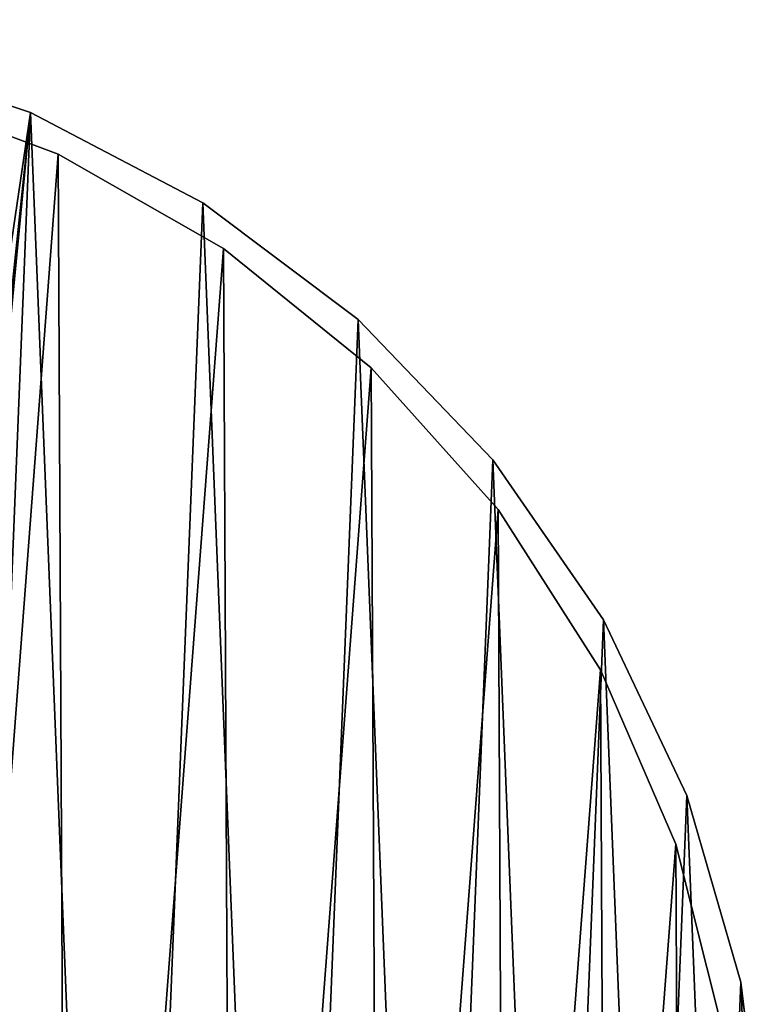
# Model space of a CAD drawing. Extents: x 80 to 596, y 77 to 1633.
# Tile 184 of 256: x 433 to 586, y 376 to 578. Entities that reach past the tile are written whole.
import ezdxf

# ---------------------------------------------------------------- set-up
doc = ezdxf.new("R2010")
doc.units = 0
doc.header["$LTSCALE"] = 25.4
doc.layers.get('0').update_dxf_attribs({"color": 13, "linetype": 'CONTINUOUS'})

# ---------------------------------------------------------------- blocks, each defined once
blk = doc.blocks.new('CADILLAC-III-8190-7988-799')
at = {"color": 7}
for p, q in [((59.35, 571.66, 1411.12), (97.21, 559.02, 1411.12)), ((97.21, 559.02, 1411.32), (59.35, 571.66, 1411.32)), ((97.21, 559.02, 1411.32), (59.35, 571.66, 1411.32)), ((59.35, 571.66, 1411.12), (97.21, 559.02, 1411.12)), ((102.89, 550.46, 1555.79), (66.33, 564.12, 1555.79)), ((102.89, 550.46, 1555.39), (66.33, 564.12, 1555.39)), ((102.89, 550.46, 1555.79), (66.33, 564.12, 1555.79)), ((102.89, 550.46, 1555.39), (66.33, 564.12, 1555.39)), ((97.21, 559.02, 1411.12), (132.55, 540.47, 1411.12)), ((132.55, 540.47, 1411.32), (97.21, 559.02, 1411.32)), ((97.21, 559.02, 1411.32), (97.21, 559.02, 1411.12)), ((132.55, 540.47, 1411.32), (97.21, 559.02, 1411.32)), ((97.21, 559.02, 1411.12), (132.55, 540.47, 1411.12)), ((97.21, 559.02, 1411.32), (97.21, 559.02, 1411.12)), ((136.78, 531.11, 1555.79), (102.89, 550.46, 1555.79)), ((136.78, 531.11, 1555.39), (102.89, 550.46, 1555.39)), ((102.89, 550.46, 1555.39), (102.89, 550.46, 1555.79)), ((136.78, 531.11, 1555.79), (102.89, 550.46, 1555.79)), ((102.89, 550.46, 1555.39), (102.89, 550.46, 1555.79)), ((136.78, 531.11, 1555.39), (102.89, 550.46, 1555.39)), ((132.55, 540.47, 1411.12), (164.45, 516.5, 1411.12)), ((164.45, 516.5, 1411.32), (132.55, 540.47, 1411.32)), ((132.55, 540.47, 1411.32), (132.55, 540.47, 1411.12)), ((164.45, 516.5, 1411.32), (132.55, 540.47, 1411.32)), ((132.55, 540.47, 1411.12), (164.45, 516.5, 1411.12)), ((132.55, 540.47, 1411.32), (132.55, 540.47, 1411.12)), ((167.13, 506.58, 1555.79), (136.78, 531.11, 1555.79)), ((167.13, 506.58, 1555.39), (136.78, 531.11, 1555.39)), ((136.78, 531.11, 1555.39), (136.78, 531.11, 1555.79)), ((167.13, 506.58, 1555.79), (136.78, 531.11, 1555.79)), ((136.78, 531.11, 1555.39), (136.78, 531.11, 1555.79)), ((167.13, 506.58, 1555.39), (136.78, 531.11, 1555.39)), ((164.45, 516.5, 1411.12), (192.1, 487.71, 1411.12)), ((192.1, 487.71, 1411.32), (164.45, 516.5, 1411.32)), ((164.45, 516.5, 1411.32), (164.45, 516.5, 1411.12)), ((192.1, 487.71, 1411.32), (164.45, 516.5, 1411.32)), ((164.45, 516.5, 1411.12), (192.1, 487.71, 1411.12)), ((164.45, 516.5, 1411.32), (164.45, 516.5, 1411.12)), ((193.15, 477.49, 1555.79), (167.13, 506.58, 1555.79)), ((193.15, 477.49, 1555.39), (167.13, 506.58, 1555.39)), ((167.13, 506.58, 1555.39), (167.13, 506.58, 1555.79)), ((193.15, 477.49, 1555.79), (167.13, 506.58, 1555.79)), ((167.13, 506.58, 1555.39), (167.13, 506.58, 1555.79)), ((193.15, 477.49, 1555.39), (167.13, 506.58, 1555.39)), ((192.1, 487.71, 1411.12), (214.77, 454.87, 1411.12)), ((214.77, 454.87, 1411.32), (192.1, 487.71, 1411.32)), ((192.1, 487.71, 1411.32), (192.1, 487.71, 1411.12)), ((214.77, 454.87, 1411.32), (192.1, 487.71, 1411.32)), ((192.1, 487.71, 1411.12), (214.77, 454.87, 1411.12)), ((192.1, 487.71, 1411.32), (192.1, 487.71, 1411.12)), ((214.17, 444.61, 1555.79), (193.15, 477.49, 1555.79)), ((214.17, 444.61, 1555.39), (193.15, 477.49, 1555.39)), ((193.15, 477.49, 1555.39), (193.15, 477.49, 1555.79)), ((214.17, 444.61, 1555.79), (193.15, 477.49, 1555.79)), ((193.15, 477.49, 1555.39), (193.15, 477.49, 1555.79)), ((214.17, 444.61, 1555.39), (193.15, 477.49, 1555.39)), ((214.77, 454.87, 1411.12), (231.88, 418.81, 1411.12)), ((231.88, 418.81, 1411.32), (214.77, 454.87, 1411.32)), ((214.77, 454.87, 1411.32), (214.77, 454.87, 1411.12)), ((231.88, 418.81, 1411.32), (214.77, 454.87, 1411.32)), ((214.77, 454.87, 1411.12), (231.88, 418.81, 1411.12)), ((214.77, 454.87, 1411.32), (214.77, 454.87, 1411.12)), ((229.64, 408.78, 1555.79), (214.17, 444.61, 1555.79)), ((229.64, 408.78, 1555.39), (214.17, 444.61, 1555.39)), ((214.17, 444.61, 1555.39), (214.17, 444.61, 1555.79)), ((229.64, 408.78, 1555.79), (214.17, 444.61, 1555.79)), ((214.17, 444.61, 1555.39), (214.17, 444.61, 1555.79)), ((229.64, 408.78, 1555.39), (214.17, 444.61, 1555.39)), ((231.88, 418.81, 1411.12), (242.99, 380.47, 1411.12)), ((242.99, 380.47, 1411.32), (231.88, 418.81, 1411.32)), ((231.88, 418.81, 1411.32), (231.88, 418.81, 1411.12)), ((242.99, 380.47, 1411.32), (231.88, 418.81, 1411.32)), ((231.88, 418.81, 1411.12), (242.99, 380.47, 1411.12)), ((231.88, 418.81, 1411.32), (231.88, 418.81, 1411.12)), ((239.17, 370.94, 1555.79), (229.64, 408.78, 1555.79)), ((239.17, 370.94, 1555.39), (229.64, 408.78, 1555.39)), ((229.64, 408.78, 1555.39), (229.64, 408.78, 1555.79)), ((239.17, 370.94, 1555.79), (229.64, 408.78, 1555.79)), ((229.64, 408.78, 1555.39), (229.64, 408.78, 1555.79)), ((239.17, 370.94, 1555.39), (229.64, 408.78, 1555.39)), ((242.99, 380.47, 1411.12), (247.8, 340.85, 1411.12)), ((247.8, 340.85, 1411.32), (242.99, 380.47, 1411.32)), ((242.99, 380.47, 1411.32), (242.99, 380.47, 1411.12)), ((247.8, 340.85, 1411.32), (242.99, 380.47, 1411.32)), ((242.99, 380.47, 1411.12), (247.8, 340.85, 1411.12)), ((242.99, 380.47, 1411.32), (242.99, 380.47, 1411.12))]:
    blk.add_line(p, q, dxfattribs=at)
mesh = blk.add_polyface(dxfattribs=at)
corners = [(-242.99, 380.47, 1411.12), (-246.19, 300.97, 1411.12), (-247.8, 340.85, 1411.12), (-238.21, 261.87, 1411.12), (-231.88, 418.81, 1411.12), (-224.06, 224.55, 1411.12), (-214.77, 454.87, 1411.12), (-204.1, 189.99, 1411.12), (-192.1, 487.71, 1411.12), (-178.86, 159.07, 1411.12), (-164.45, 516.5, 1411.12), (-148.98, 132.6, 1411.12), (-132.55, 540.47, 1411.12), (-115.25, 111.27, 1411.12), (-97.21, 559.02, 1411.12), (-78.53, 95.63, 1411.12), (-74.24, 341.54, 1411.12), (-59.35, 571.66, 1411.12), (-68.22, 362.02, 1411.12), (-56.68, 379.98, 1411.12), (-19.96, 578.06, 1411.12), (-40.55, 393.96, 1411.12), (-21.13, 402.83, 1411.12), (0, 405.87, 1411.12), (19.96, 578.06, 1411.12), (21.13, 402.83, 1411.12), (59.35, 571.66, 1411.12), (40.55, 393.96, 1411.12), (56.68, 379.98, 1411.12), (68.22, 362.02, 1411.12), (97.21, 559.02, 1411.12), (74.24, 341.54, 1411.12), (74.24, 320.19, 1411.12), (78.53, 95.63, 1411.12), (115.25, 111.27, 1411.12), (132.55, 540.47, 1411.12), (148.98, 132.6, 1411.12), (164.45, 516.5, 1411.12), (178.86, 159.07, 1411.12), (192.1, 487.71, 1411.12), (204.1, 189.99, 1411.12), (214.77, 454.87, 1411.12), (224.06, 224.55, 1411.12), (231.88, 418.81, 1411.12), (238.21, 261.87, 1411.12), (242.99, 380.47, 1411.12), (246.19, 300.97, 1411.12), (247.8, 340.85, 1411.12), (-74.24, 320.19, 1411.12), (-39.78, 86.08, 1411.12), (-68.22, 299.71, 1411.12), (-56.68, 281.75, 1411.12), (-40.55, 267.77, 1411.12), (-21.13, 258.9, 1411.12), (0, 82.87, 1411.12), (0, 255.87, 1411.12), (21.13, 258.9, 1411.12), (39.78, 86.08, 1411.12), (40.55, 267.77, 1411.12), (56.68, 281.75, 1411.12), (68.22, 299.71, 1411.12)]
mesh.append_faces([[corners[k] for k in face] for face in [(0, 1, 2), (46, 45, 47)]], dxfattribs={"vtx0": -1, "color": 7})
mesh.append_faces([[corners[k] for k in face] for face in [(1, 0, 3), (3, 4, 5), (5, 6, 7), (7, 8, 9), (9, 10, 11), (11, 12, 13), (13, 14, 15), (16, 17, 18), (18, 17, 19), (19, 20, 21), (21, 20, 22), (22, 20, 23), (23, 24, 25), (25, 26, 27), (27, 26, 28), (28, 26, 29), (29, 30, 31), (31, 30, 32), (33, 30, 34), (34, 35, 36), (36, 37, 38), (38, 39, 40), (40, 41, 42), (42, 43, 44), (44, 45, 46), (15, 48, 49), (48, 15, 16), (49, 53, 54), (54, 56, 57), (57, 58, 33)]], dxfattribs={"vtx0": -1, "vtx1": -1, "color": 7})
mesh.append_faces([[corners[k] for k in face] for face in [(15, 14, 16), (32, 30, 33)]], dxfattribs={"vtx0": -1, "vtx1": -1, "vtx2": -1, "color": 7})
mesh.append_faces([[corners[k] for k in face] for face in [(3, 0, 4), (5, 4, 6), (7, 6, 8), (9, 8, 10), (11, 10, 12), (13, 12, 14), (16, 14, 17), (19, 17, 20), (23, 20, 24), (25, 24, 26), (29, 26, 30), (34, 30, 35), (36, 35, 37), (38, 37, 39), (40, 39, 41), (42, 41, 43), (44, 43, 45), (49, 48, 50), (49, 50, 51), (49, 51, 52), (49, 52, 53), (54, 53, 55), (54, 55, 56), (57, 56, 58), (33, 58, 59), (33, 59, 60), (33, 60, 32)]], dxfattribs={"vtx0": -1, "vtx2": -1, "color": 7})
mesh = blk.add_polyface(dxfattribs=at)
corners = [(-39.78, 86.08, 1411.32), (-74.24, 320.19, 1411.32), (-78.53, 95.63, 1411.32), (-68.22, 299.71, 1411.32), (-56.68, 281.75, 1411.32), (-40.55, 267.77, 1411.32), (-21.13, 258.9, 1411.32), (0, 82.87, 1411.32), (0, 255.87, 1411.32), (39.78, 86.08, 1411.32), (21.13, 258.9, 1411.32), (40.55, 267.77, 1411.32), (78.53, 95.63, 1411.32), (56.68, 281.75, 1411.32), (68.22, 299.71, 1411.32), (74.24, 320.19, 1411.32), (74.24, 341.54, 1411.32), (-246.19, 300.97, 1411.32), (-242.99, 380.47, 1411.32), (-247.8, 340.85, 1411.32), (-238.21, 261.87, 1411.32), (-231.88, 418.81, 1411.32), (-224.06, 224.55, 1411.32), (-214.77, 454.87, 1411.32), (-204.1, 189.99, 1411.32), (-192.1, 487.71, 1411.32), (-178.86, 159.07, 1411.32), (-164.45, 516.5, 1411.32), (-148.98, 132.6, 1411.32), (-132.55, 540.47, 1411.32), (-115.25, 111.27, 1411.32), (-97.21, 559.02, 1411.32), (-74.24, 341.54, 1411.32), (-59.35, 571.66, 1411.32), (-68.22, 362.02, 1411.32), (-56.68, 379.98, 1411.32), (-19.96, 578.06, 1411.32), (-40.55, 393.96, 1411.32), (-21.13, 402.83, 1411.32), (0, 405.87, 1411.32), (19.96, 578.06, 1411.32), (21.13, 402.83, 1411.32), (59.35, 571.66, 1411.32), (40.55, 393.96, 1411.32), (56.68, 379.98, 1411.32), (68.22, 362.02, 1411.32), (97.21, 559.02, 1411.32), (115.25, 111.27, 1411.32), (132.55, 540.47, 1411.32), (148.98, 132.6, 1411.32), (164.45, 516.5, 1411.32), (178.86, 159.07, 1411.32), (192.1, 487.71, 1411.32), (204.1, 189.99, 1411.32), (214.77, 454.87, 1411.32), (224.06, 224.55, 1411.32), (231.88, 418.81, 1411.32), (238.21, 261.87, 1411.32), (242.99, 380.47, 1411.32), (246.19, 300.97, 1411.32), (247.8, 340.85, 1411.32)]
mesh.append_faces([[corners[k] for k in face] for face in [(17, 18, 19), (58, 59, 60)]], dxfattribs={"vtx0": -1, "color": 7})
mesh.append_faces([[corners[k] for k in face] for face in [(0, 1, 2), (1, 0, 3), (3, 0, 4), (4, 0, 5), (5, 0, 6), (6, 7, 8), (8, 9, 10), (10, 9, 11), (11, 12, 13), (13, 12, 14), (14, 12, 15), (15, 12, 16), (18, 20, 21), (21, 22, 23), (23, 24, 25), (25, 26, 27), (27, 28, 29), (29, 30, 31), (31, 32, 33), (32, 2, 1), (33, 35, 36), (36, 39, 40), (40, 41, 42), (42, 45, 46), (46, 47, 48), (48, 49, 50), (50, 51, 52), (52, 53, 54), (54, 55, 56), (56, 57, 58)]], dxfattribs={"vtx0": -1, "vtx1": -1, "color": 7})
mesh.append_faces([[corners[k] for k in face] for face in [(31, 2, 32), (46, 16, 12)]], dxfattribs={"vtx0": -1, "vtx1": -1, "vtx2": -1, "color": 7})
mesh.append_faces([[corners[k] for k in face] for face in [(6, 0, 7), (8, 7, 9), (11, 9, 12), (18, 17, 20), (21, 20, 22), (23, 22, 24), (25, 24, 26), (27, 26, 28), (29, 28, 30), (31, 30, 2), (33, 32, 34), (33, 34, 35), (36, 35, 37), (36, 37, 38), (36, 38, 39), (40, 39, 41), (42, 41, 43), (42, 43, 44), (42, 44, 45), (46, 45, 16), (46, 12, 47), (48, 47, 49), (50, 49, 51), (52, 51, 53), (54, 53, 55), (56, 55, 57), (58, 57, 59)]], dxfattribs={"vtx0": -1, "vtx2": -1, "color": 7})
mesh = blk.add_polyface(dxfattribs=at)
corners = [(-241.62, 310.17, 1555.79), (-235.73, 387.75, 1555.79), (-241.81, 349.2, 1555.79), (-235.17, 271.68, 1555.79), (-223.56, 424.83, 1555.79), (-222.63, 234.72, 1555.79), (-205.59, 459.47, 1555.79), (-204.32, 200.26, 1555.79), (-182.3, 490.78, 1555.79), (-180.73, 169.17, 1555.79), (-154.28, 517.96, 1555.79), (-152.45, 142.28, 1555.79), (-122.28, 540.28, 1555.79), (-120.22, 120.26, 1555.79), (-87.1, 557.18, 1555.79), (-84.88, 103.71, 1555.79), (-49.67, 568.22, 1555.79), (-47.34, 93.03, 1555.79), (-10.95, 573.12, 1555.79), (-8.58, 88.52, 1555.79), (28.05, 571.74, 1555.79), (30.41, 90.28, 1555.79), (66.33, 564.12, 1555.79), (68.61, 98.27, 1555.79), (102.89, 550.46, 1555.79), (105.03, 112.29, 1555.79), (136.78, 531.11, 1555.79), (138.73, 131.97, 1555.79), (167.13, 506.58, 1555.79), (168.84, 156.8, 1555.79), (193.15, 477.49, 1555.79), (194.57, 186.14, 1555.79), (214.17, 444.61, 1555.79), (215.27, 219.22, 1555.79), (229.64, 408.78, 1555.79), (230.39, 255.2, 1555.79), (239.17, 370.94, 1555.79), (239.55, 293.14, 1555.79), (242.5, 332.05, 1555.79)]
mesh.append_faces([[corners[k] for k in face] for face in [(0, 1, 2), (36, 37, 38)]], dxfattribs={"vtx0": -1, "color": 7})
mesh.append_faces([[corners[k] for k in face] for face in [(1, 3, 4), (4, 5, 6), (6, 7, 8), (8, 9, 10), (10, 11, 12), (12, 13, 14), (14, 15, 16), (16, 17, 18), (18, 19, 20), (20, 21, 22), (22, 23, 24), (24, 25, 26), (26, 27, 28), (28, 29, 30), (30, 31, 32), (32, 33, 34), (34, 35, 36)]], dxfattribs={"vtx0": -1, "vtx1": -1, "color": 7})
mesh.append_faces([[corners[k] for k in face] for face in [(1, 0, 3), (4, 3, 5), (6, 5, 7), (8, 7, 9), (10, 9, 11), (12, 11, 13), (14, 13, 15), (16, 15, 17), (18, 17, 19), (20, 19, 21), (22, 21, 23), (24, 23, 25), (26, 25, 27), (28, 27, 29), (30, 29, 31), (32, 31, 33), (34, 33, 35), (36, 35, 37)]], dxfattribs={"vtx0": -1, "vtx2": -1, "color": 7})
mesh = blk.add_polyface(dxfattribs=at)
corners = [(-235.73, 387.75, 1555.39), (-241.62, 310.17, 1555.39), (-241.81, 349.2, 1555.39), (-235.17, 271.68, 1555.39), (-223.56, 424.83, 1555.39), (-222.63, 234.72, 1555.39), (-205.59, 459.47, 1555.39), (-204.32, 200.26, 1555.39), (-182.3, 490.78, 1555.39), (-180.73, 169.17, 1555.39), (-154.28, 517.96, 1555.39), (-152.45, 142.28, 1555.39), (-122.28, 540.28, 1555.39), (-120.22, 120.26, 1555.39), (-87.1, 557.18, 1555.39), (-84.88, 103.71, 1555.39), (-49.67, 568.22, 1555.39), (-47.34, 93.03, 1555.39), (-10.95, 573.12, 1555.39), (-8.58, 88.52, 1555.39), (28.05, 571.74, 1555.39), (30.41, 90.28, 1555.39), (66.33, 564.12, 1555.39), (68.61, 98.27, 1555.39), (102.89, 550.46, 1555.39), (105.03, 112.29, 1555.39), (136.78, 531.11, 1555.39), (138.73, 131.97, 1555.39), (167.13, 506.58, 1555.39), (168.84, 156.8, 1555.39), (193.15, 477.49, 1555.39), (194.57, 186.14, 1555.39), (214.17, 444.61, 1555.39), (215.27, 219.22, 1555.39), (229.64, 408.78, 1555.39), (230.39, 255.2, 1555.39), (239.17, 370.94, 1555.39), (239.55, 293.14, 1555.39), (242.5, 332.05, 1555.39)]
mesh.append_faces([[corners[k] for k in face] for face in [(0, 1, 2), (37, 36, 38)]], dxfattribs={"vtx0": -1, "color": 7})
mesh.append_faces([[corners[k] for k in face] for face in [(1, 0, 3), (3, 4, 5), (5, 6, 7), (7, 8, 9), (9, 10, 11), (11, 12, 13), (13, 14, 15), (15, 16, 17), (17, 18, 19), (19, 20, 21), (21, 22, 23), (23, 24, 25), (25, 26, 27), (27, 28, 29), (29, 30, 31), (31, 32, 33), (33, 34, 35), (35, 36, 37)]], dxfattribs={"vtx0": -1, "vtx1": -1, "color": 7})
mesh.append_faces([[corners[k] for k in face] for face in [(3, 0, 4), (5, 4, 6), (7, 6, 8), (9, 8, 10), (11, 10, 12), (13, 12, 14), (15, 14, 16), (17, 16, 18), (19, 18, 20), (21, 20, 22), (23, 22, 24), (25, 24, 26), (27, 26, 28), (29, 28, 30), (31, 30, 32), (33, 32, 34), (35, 34, 36)]], dxfattribs={"vtx0": -1, "vtx2": -1, "color": 7})
mesh = blk.add_polyface(dxfattribs=at)
corners = [(59.35, 571.66, 1411.32), (97.21, 559.02, 1411.12), (59.35, 571.66, 1411.12), (97.21, 559.02, 1411.32)]
mesh.append_faces([[corners[k] for k in face] for face in [(0, 1, 2), (1, 0, 3)]], dxfattribs={"vtx0": -1, "color": 7})
mesh = blk.add_polyface(dxfattribs=at)
corners = [(66.33, 564.12, 1555.79), (102.89, 550.46, 1555.39), (66.33, 564.12, 1555.39), (102.89, 550.46, 1555.79)]
mesh.append_faces([[corners[k] for k in face] for face in [(0, 1, 2), (1, 0, 3)]], dxfattribs={"vtx0": -1, "color": 7})
mesh = blk.add_polyface(dxfattribs=at)
corners = [(97.21, 559.02, 1411.32), (132.55, 540.47, 1411.12), (97.21, 559.02, 1411.12), (132.55, 540.47, 1411.32)]
mesh.append_faces([[corners[k] for k in face] for face in [(0, 1, 2), (1, 0, 3)]], dxfattribs={"vtx0": -1, "color": 7})
mesh = blk.add_polyface(dxfattribs=at)
corners = [(102.89, 550.46, 1555.79), (136.78, 531.11, 1555.39), (102.89, 550.46, 1555.39), (136.78, 531.11, 1555.79)]
mesh.append_faces([[corners[k] for k in face] for face in [(0, 1, 2), (1, 0, 3)]], dxfattribs={"vtx0": -1, "color": 7})
mesh = blk.add_polyface(dxfattribs=at)
corners = [(132.55, 540.47, 1411.32), (164.45, 516.5, 1411.12), (132.55, 540.47, 1411.12), (164.45, 516.5, 1411.32)]
mesh.append_faces([[corners[k] for k in face] for face in [(0, 1, 2), (1, 0, 3)]], dxfattribs={"vtx0": -1, "color": 7})
mesh = blk.add_polyface(dxfattribs=at)
corners = [(136.78, 531.11, 1555.79), (167.13, 506.58, 1555.39), (136.78, 531.11, 1555.39), (167.13, 506.58, 1555.79)]
mesh.append_faces([[corners[k] for k in face] for face in [(0, 1, 2), (1, 0, 3)]], dxfattribs={"vtx0": -1, "color": 7})
mesh = blk.add_polyface(dxfattribs=at)
corners = [(164.45, 516.5, 1411.12), (192.1, 487.71, 1411.32), (192.1, 487.71, 1411.12), (164.45, 516.5, 1411.32)]
mesh.append_faces([[corners[k] for k in face] for face in [(0, 1, 2), (1, 0, 3)]], dxfattribs={"vtx0": -1, "color": 7})
mesh = blk.add_polyface(dxfattribs=at)
corners = [(167.13, 506.58, 1555.39), (193.15, 477.49, 1555.79), (193.15, 477.49, 1555.39), (167.13, 506.58, 1555.79)]
mesh.append_faces([[corners[k] for k in face] for face in [(0, 1, 2), (1, 0, 3)]], dxfattribs={"vtx0": -1, "color": 7})
mesh = blk.add_polyface(dxfattribs=at)
corners = [(192.1, 487.71, 1411.12), (214.77, 454.87, 1411.32), (214.77, 454.87, 1411.12), (192.1, 487.71, 1411.32)]
mesh.append_faces([[corners[k] for k in face] for face in [(0, 1, 2), (1, 0, 3)]], dxfattribs={"vtx0": -1, "color": 7})
mesh = blk.add_polyface(dxfattribs=at)
corners = [(193.15, 477.49, 1555.39), (214.17, 444.61, 1555.79), (214.17, 444.61, 1555.39), (193.15, 477.49, 1555.79)]
mesh.append_faces([[corners[k] for k in face] for face in [(0, 1, 2), (1, 0, 3)]], dxfattribs={"vtx0": -1, "color": 7})
mesh = blk.add_polyface(dxfattribs=at)
corners = [(214.77, 454.87, 1411.12), (231.88, 418.81, 1411.32), (231.88, 418.81, 1411.12), (214.77, 454.87, 1411.32)]
mesh.append_faces([[corners[k] for k in face] for face in [(0, 1, 2), (1, 0, 3)]], dxfattribs={"vtx0": -1, "color": 7})
mesh = blk.add_polyface(dxfattribs=at)
corners = [(214.17, 444.61, 1555.39), (229.64, 408.78, 1555.79), (229.64, 408.78, 1555.39), (214.17, 444.61, 1555.79)]
mesh.append_faces([[corners[k] for k in face] for face in [(0, 1, 2), (1, 0, 3)]], dxfattribs={"vtx0": -1, "color": 7})
mesh = blk.add_polyface(dxfattribs=at)
corners = [(231.88, 418.81, 1411.12), (242.99, 380.47, 1411.32), (242.99, 380.47, 1411.12), (231.88, 418.81, 1411.32)]
mesh.append_faces([[corners[k] for k in face] for face in [(0, 1, 2), (1, 0, 3)]], dxfattribs={"vtx0": -1, "color": 7})
mesh = blk.add_polyface(dxfattribs=at)
corners = [(229.64, 408.78, 1555.39), (239.17, 370.94, 1555.79), (239.17, 370.94, 1555.39), (229.64, 408.78, 1555.79)]
mesh.append_faces([[corners[k] for k in face] for face in [(0, 1, 2), (1, 0, 3)]], dxfattribs={"vtx0": -1, "color": 7})
mesh = blk.add_polyface(dxfattribs=at)
corners = [(242.99, 380.47, 1411.12), (247.8, 340.85, 1411.32), (247.8, 340.85, 1411.12), (242.99, 380.47, 1411.32)]
mesh.append_faces([[corners[k] for k in face] for face in [(0, 1, 2), (1, 0, 3)]], dxfattribs={"vtx0": -1, "color": 7})
blk = doc.blocks.new('GRUPUJ_1')
at = {"color": 0}
blk.add_blockref('CADILLAC-III-8190-7988-799', (258.07, -77.49, -7.11), dxfattribs=at)

msp = doc.modelspace()

# ---------------------------------------------------------------- block references
at = {"color": 0}
msp.add_blockref('GRUPUJ_1', (79.83, 77.49, -7.99), dxfattribs=at)

doc.saveas('drawing.dxf')
